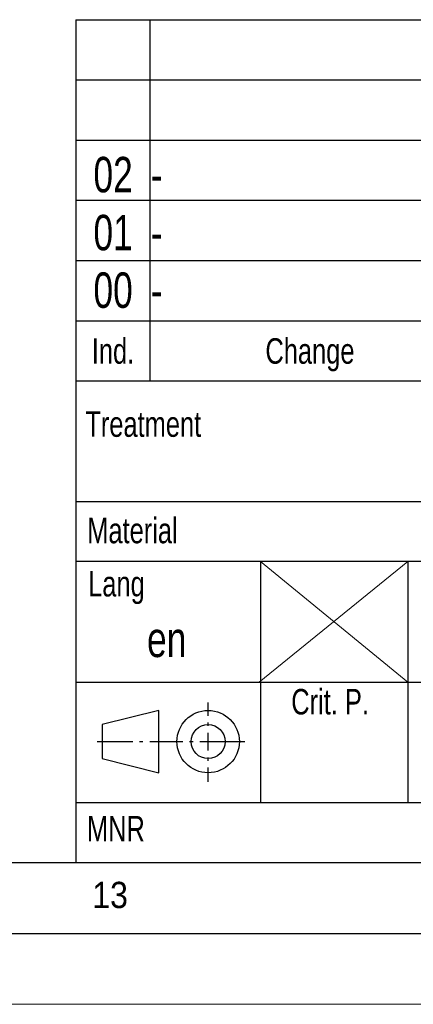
# Model space of a CAD drawing. Header units: millimetres. Extents: x 0 to 8410, y 0 to 5940.
# Tile 12 of 19: x 6424 to 6702, y 0 to 695. Entities that reach past the tile are written whole.
import ezdxf

# ---------------------------------------------------------------- set-up
doc = ezdxf.new("R2010")
doc.units = ezdxf.units.MM
doc.header["$LTSCALE"] = 10
doc.layers.add('FORMAT', color=7, linetype='Continuous')
doc.styles.add('SLDTEXTSTYLE1', font='GOTHIC.TTF', dxfattribs={"width": 0.913})
doc.styles.add('SLDTEXTSTYLE2', font='ARIALN.TTF', dxfattribs={"width": 0.87})

msp = doc.modelspace()

# ---------------------------------------------------------------- linework, layer by layer
at = {"color": 7, "linetype": 'Continuous', "lineweight": 18}
msp.add_line((0.000042, 0.000099), (8410.000042, 0.000099), dxfattribs=at)
at = {"layer": 'FORMAT'}
for p, q in [((6464.000042, 695.000099), (6464.000042, 142.500099)), ((6464.000042, 695.000099), (8310.000042, 695.000099)), ((6464.000042, 695.000099), (8310.000042, 695.000099)), ((6464.000042, 695.000099), (8310.000042, 695.000099)), ((6516.000042, 695.000099), (6516.000042, 440.000099)), ((6464.000042, 652.500099), (8310.000042, 652.500099)), ((6464.000042, 652.500099), (8310.000042, 652.500099)), ((6464.000042, 610.000099), (8310.000042, 610.000099)), ((6464.000042, 567.500099), (8310.000042, 567.500099)), ((6464.000042, 525.000099), (8310.000042, 525.000099)), ((6464.000042, 482.500099), (8310.000042, 482.500099)), ((6464.000042, 440.000099), (8310.000042, 440.000099)), ((6464.000042, 355.000099), (8310.000042, 355.000099)), ((6906.000042, 312.500099), (6464.000042, 312.500099)), ((6594.000042, 312.500099), (6594.000042, 142.500099)), ((6698.000042, 312.500099), (6698.000042, 142.500099)), ((6464.000042, 227.500099), (6906.000042, 227.500099)), ((6557.181408, 203.683197), (6557.181408, 212.963197)), ((6522.381408, 207.443197), (6482.381408, 197.443197)), ((6522.381408, 163.443197), (6522.381408, 207.443197)), ((6482.381408, 197.443197), (6482.381408, 173.443197)), ((6557.181408, 196.483197), (6557.181408, 198.883197)), ((6557.181408, 179.123197), (6557.181408, 191.683197)), ((6479.018945, 185.443197), (6503.981408, 185.443197)), ((6508.781408, 185.443197), (6511.181408, 185.443197)), ((6515.981408, 185.443197), (6539.341408, 185.443197)), ((6544.141408, 185.443197), (6546.541408, 185.443197)), ((6551.341408, 185.443197), (6583.018945, 185.443197)), ((6557.181408, 171.923197), (6557.181408, 174.323197)), ((6482.381408, 173.443197), (6522.381408, 163.443197)), ((6557.181408, 156.963197), (6557.181408, 167.123197)), ((6464.000042, 142.500099), (6464.000042, 100.000099)), ((6464.000042, 142.500099), (6906.000042, 142.500099)), ((200.000042, 100.000099), (8310.000042, 100.000099)), ((6464.000042, 100.000099), (8310.000042, 100.000099)), ((150.000042, 50.000099), (8360.000042, 50.000099))]:
    msp.add_line(p, q, dxfattribs=at)
at = {"layer": 'FORMAT', "lineweight": 18}
for p, q in [((6593.152589, 227.500099), (6698.000042, 312.500099)), ((6594.000042, 312.500099), (6698.000042, 227.500099))]:
    msp.add_line(p, q, dxfattribs=at)
at = {"layer": 'FORMAT', "color": 7}
for p, q in [((6557.181408, 203.683197), (6557.181408, 212.963197)), ((6522.381408, 207.443197), (6482.381408, 197.443197)), ((6522.381408, 163.443197), (6522.381408, 207.443197)), ((6482.381408, 197.443197), (6482.381408, 173.443197)), ((6557.181408, 196.483197), (6557.181408, 198.883197)), ((6557.181408, 179.123197), (6557.181408, 191.683197)), ((6479.018945, 185.443197), (6503.981408, 185.443197)), ((6508.781408, 185.443197), (6511.181408, 185.443197)), ((6515.981408, 185.443197), (6539.341408, 185.443197)), ((6544.141408, 185.443197), (6546.541408, 185.443197)), ((6551.341408, 185.443197), (6583.018945, 185.443197)), ((6557.181408, 171.923197), (6557.181408, 174.323197)), ((6482.381408, 173.443197), (6522.381408, 163.443197)), ((6557.181408, 156.963197), (6557.181408, 167.123197))]:
    msp.add_line(p, q, dxfattribs=at)
for radius in [22, 12]:
    msp.add_circle((6557.181408, 185.443197), radius, dxfattribs=at)
at = {"layer": 'FORMAT'}
for radius in [22, 12]:
    msp.add_circle((6557.181408, 185.443197), radius, dxfattribs=at)

# ---------------------------------------------------------------- texts
for s, insert, char_height, attachment_point, style in [('02', (6490.164268, 598.142908), 25, 2, 'SLDTEXTSTYLE2'), ('-', (6516.824065, 598.142908), 25, 1, 'SLDTEXTSTYLE2'), ('01', (6490.164268, 557.229024), 25, 2, 'SLDTEXTSTYLE2'), ('-', (6516.824065, 557.229024), 25, 1, 'SLDTEXTSTYLE2'), ('00', (6490.164268, 516.596833), 25, 2, 'SLDTEXTSTYLE2'), ('-', (6516.824065, 516.596833), 25, 1, 'SLDTEXTSTYLE2'), ('Ind.', (6490.102329, 470.165916), 18, 2, 'SLDTEXTSTYLE2'), ('Change', (6597.563607, 470.165916), 18, 1, 'SLDTEXTSTYLE2'), ('Treatment', (6470.541426, 418.565537), 18, 1, 'SLDTEXTSTYLE2'), ('Material', (6471.910786, 343.441548), 18, 1, 'SLDTEXTSTYLE2'), ('Lang', (6472.591186, 305.874358), 18, 1, 'SLDTEXTSTYLE2'), ('en', (6527.958298, 270.124602), 25, 2, 'SLDTEXTSTYLE2'), ('Crit. P.', (6615.786384, 222.587577), 18, 1, 'SLDTEXTSTYLE2'), ('MNR', (6471.712408, 132.952188), 18, 1, 'SLDTEXTSTYLE2'), ('13', (6475.465473, 86.463176), 18.5208333, 1, 'SLDTEXTSTYLE1')]:
    msp.add_mtext(s, dxfattribs=dict(at, insert=insert, char_height=char_height, attachment_point=attachment_point, style=style))

doc.saveas('drawing.dxf')
